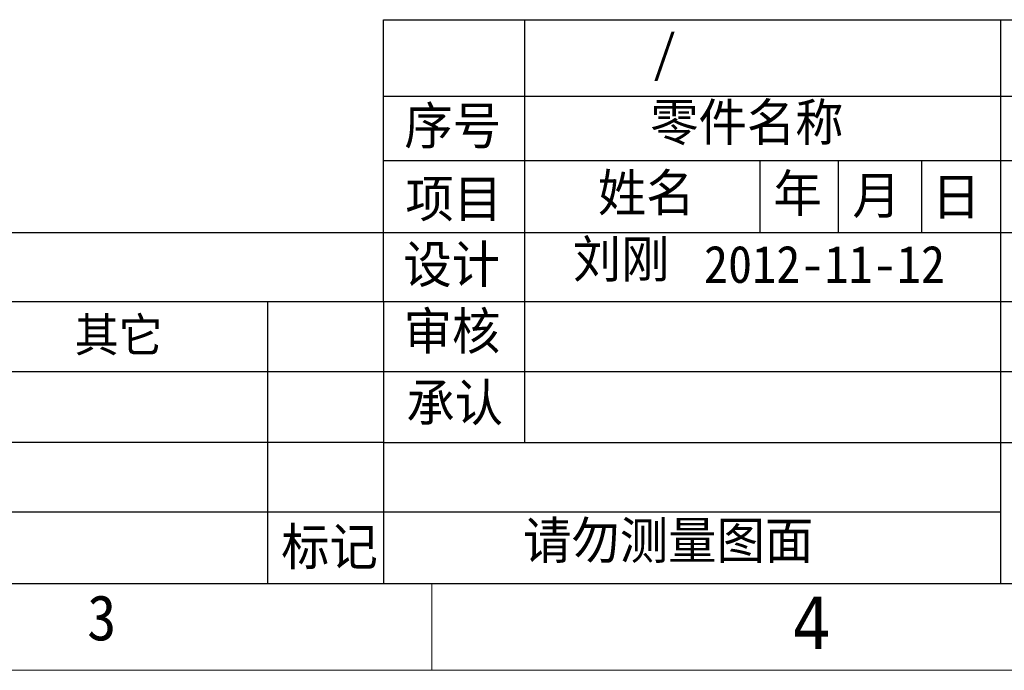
# Model space of a CAD drawing. Header units: millimetres. Extents: x -24622 to 57, y -1603 to 1112.
# Tile 20 of 219: x -23324 to -23135, y -510 to -384. Entities that reach past the tile are written whole.
import ezdxf
from ezdxf.enums import TextEntityAlignment as Align

# ---------------------------------------------------------------- set-up
doc = ezdxf.new("R2010")
doc.units = ezdxf.units.MM
doc.layers.add('用户自定义1', color=4, linetype='Continuous', lineweight=13)
doc.styles.add('样式 2', font='simkai.ttf', dxfattribs={"width": 0.95})
doc.styles.add('注释文本 (ISO)', font='tahoma.ttf')

msp = doc.modelspace()

# ---------------------------------------------------------------- linework, layer by layer
at = {"color": 7, "linetype": 'Continuous', "lineweight": 25}
for p, q in [((-23254.379, -438.601), (-23254.379, -384.402)), ((-23254.379, -384.402), (-22757.077, -384.402)), ((-23227.28, -384.402), (-23227.28, -465.7)), ((-23135.82, -384.402), (-23135.82, -492.799)), ((-23254.379, -399.135), (-22757.077, -399.135)), ((-23254.379, -411.502), (-22757.077, -411.502)), ((-23182.041, -411.502), (-23182.041, -425.332)), ((-23166.966, -411.502), (-23166.966, -425.332)), ((-23150.982, -411.502), (-23150.982, -425.332)), ((-23699.571, -425.332), (-23254.379, -425.332)), ((-23254.379, -425.332), (-22874.991, -425.332)), ((-23492.516, -438.601), (-23254.379, -438.601)), ((-23276.668, -438.601), (-23276.668, -492.799)), ((-23254.379, -438.601), (-23254.379, -492.799)), ((-23254.379, -438.601), (-22874.991, -438.601)), ((-23699.571, -452.06), (-23254.379, -452.06)), ((-23254.379, -452.06), (-22874.991, -452.06)), ((-23254.379, -465.7), (-23699.571, -465.7)), ((-23254.379, -465.7), (-22757.077, -465.7)), ((-23699.571, -479.009), (-23254.379, -479.009)), ((-23254.379, -479.009), (-23135.82, -479.009))]:
    msp.add_line(p, q, dxfattribs=at)
at = {"color": 0, "linetype": 'Continuous', "lineweight": 25}
msp.add_line((-23699.571, -492.799), (-22757.077, -492.799), dxfattribs=at)
at = {"layer": '用户自定义1', "color": 0, "lineweight": 15, "ltscale": 0.3}
for p, q in [((-22757.077, -492.799), (-23699.582, -492.799)), ((-23245.041, -492.799), (-23245.041, -509.51)), ((-23240.703, -492.799), (-22807.21, -492.799)), ((-23191.565, -492.799), (-22757.077, -492.799)), ((-22740.366, -509.51), (-23716.294, -509.51))]:
    msp.add_line(p, q, dxfattribs=at)
at = {"layer": '用户自定义1', "color": 0}
msp.add_line((-23197.571, -492.799), (-22757.077, -492.799), dxfattribs=at)

# ---------------------------------------------------------------- texts
at = {"color": 7, "linetype": 'Continuous', "lineweight": 25, "attachment_point": 1, "style": '样式 2'}
for s, insert, char_height in [('{\\fKaiTi|b0|i0|c134|p48;/}', (-23202.672, -387.28), 7.16998), ('序号', (-23250.34, -401.198), 7.17), ('零件名称', (-23203.113, -400.531), 7.17), ('姓名', (-23213.169, -414.11), 7.17), ('年', (-23179.428, -414.199), 7.17), ('月', (-23164.256, -414.587), 7.17), ('项目', (-23250.127, -415.24), 7.17), ('日', (-23148.964, -414.814), 7.17), ('设计', (-23250.531, -427.86), 7.17), ('刘刚', (-23217.975, -426.838), 7.17), ('2012-11-12', (-23192.788, -427.838), 7.17), ('其它', (-23313.689, -441.754), 6.5182), ('审核', (-23250.49, -440.685), 7.17), ('承认', (-23249.977, -454.459), 7.17), ('请勿测量图面', (-23227.526, -480.937), 7.17)]:
    msp.add_mtext(s, dxfattribs=dict(at, insert=insert, char_height=char_height))
at = {"color": 0, "linetype": 'Continuous', "lineweight": 25, "insert": (-23274.02, -482.148), "char_height": 7.17, "attachment_point": 1, "style": '样式 2'}
msp.add_mtext('标记', dxfattribs=at)
at = {"layer": '用户自定义1', "color": 0, "lineweight": 15, "ltscale": 0.3, "style": '样式 2', "width": 0.95}
msp.add_text('3', height=8.719, dxfattribs=at).set_placement((-23308.495, -503.755), align=Align.CENTER)
at = {"layer": '用户自定义1', "color": 0, "lineweight": 15, "ltscale": 0.3, "style": '注释文本 (ISO)'}
msp.add_text('4', height=10.027, dxfattribs=at).set_placement((-23172.069, -505.398), align=Align.CENTER)

doc.saveas('drawing.dxf')
